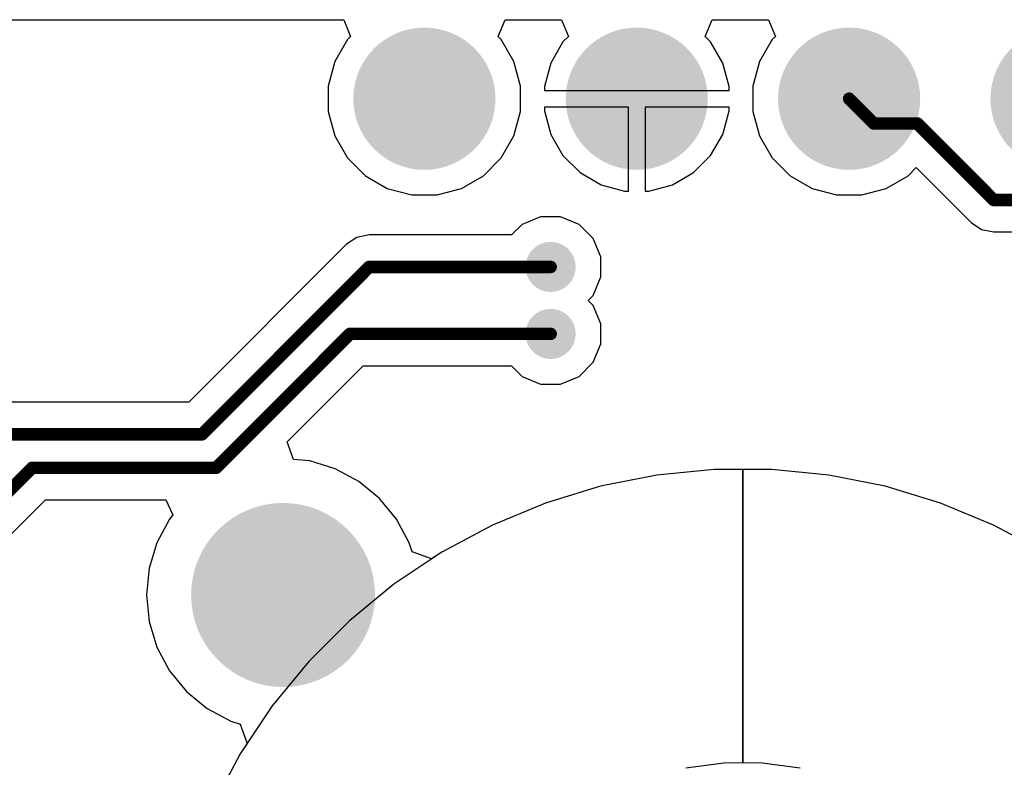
# Model space of a CAD drawing. Header units: inches. Extents: x 0.3 to 40.7, y 0.3 to 25.1.
# Tile 3 of 4: x 11.9 to 23.6, y 16.1 to 25.1. Entities that reach past the tile are written whole.
import ezdxf

# ---------------------------------------------------------------- set-up
doc = ezdxf.new("R2010")
doc.units = ezdxf.units.IN
for name, color, linetype in [('Pad Holes', 156, 'Continuous'), ('TOP', 1, 'Continuous'), ('Via Holes', 16, 'Continuous')]:
    doc.layers.add(name, color=color, linetype=linetype)

# ---------------------------------------------------------------- blocks, each defined once
blk = doc.blocks.new('PIN_HEADER_2_54___VERT__1_4POS_F_________1_2173')
at = {"layer": 'Pad Holes'}
h = blk.add_hatch(color=7, dxfattribs=at)
edge = h.paths.add_edge_path()
edge.add_arc((-3.81, 0), 0.499999, 0, 360)
h = blk.add_hatch(color=7, dxfattribs=at)
edge = h.paths.add_edge_path()
edge.add_arc((-1.27, 0), 0.499999, 0, 360)
h = blk.add_hatch(color=7, dxfattribs=at)
edge = h.paths.add_edge_path()
edge.add_arc((1.27, 0), 0.499999, 0, 360)
h = blk.add_hatch(color=7, dxfattribs=at)
edge = h.paths.add_edge_path()
edge.add_arc((3.81, 0), 0.499999, 0, 360)
at = {"layer": 'TOP'}
h = blk.add_hatch(color=1, dxfattribs=at)
edge = h.paths.add_edge_path()
edge.add_arc((-3.81, 0), 0.8499983, 0, 360)
h = blk.add_hatch(color=1, dxfattribs=at)
edge = h.paths.add_edge_path()
edge.add_arc((-1.27, 0), 0.8499983, 0, 360)
h = blk.add_hatch(color=1, dxfattribs=at)
edge = h.paths.add_edge_path()
edge.add_arc((1.27, 0), 0.8499983, 0, 360)
h = blk.add_hatch(color=1, dxfattribs=at)
edge = h.paths.add_edge_path()
edge.add_arc((3.81, 0), 0.8499983, 0, 360)

msp = doc.modelspace()

# ---------------------------------------------------------------- hatches: boundary and pattern name
at = {"layer": 'Pad Holes'}
h = msp.add_hatch(color=7, dxfattribs=at)
edge = h.paths.add_edge_path()
edge.add_arc((15.00002588, 18.18000936), 1.10000034, 0, 360)
at = {"layer": 'TOP'}
h = msp.add_hatch(color=1, dxfattribs=at)
edge = h.paths.add_edge_path()
edge.add_arc((18.19999916, 22.09999898), 0.2999994, 0, 360)
h = msp.add_hatch(color=1, dxfattribs=at)
edge = h.paths.add_edge_path()
edge.add_arc((18.19999916, 21.30000058), 0.2999994, 0, 360)
h = msp.add_hatch(color=1, dxfattribs=at)
edge = h.paths.add_edge_path()
edge.add_arc((15.00002588, 18.18000936), 1.00000054, 0, 360)
at = {"layer": 'Via Holes'}
h = msp.add_hatch(color=7, dxfattribs=at)
edge = h.paths.add_edge_path()
edge.add_arc((18.19999916, 22.09999898), 0.1499997, 0, 360)
h = msp.add_hatch(color=7, dxfattribs=at)
edge = h.paths.add_edge_path()
edge.add_arc((18.19999916, 21.30000058), 0.1499997, 0, 360)

# ---------------------------------------------------------------- linework, layer by layer
at = {"layer": 'TOP'}
for p, q in [((4.50001132, 25.05414598), (15.72498506, 25.05415106)), ((15.72498506, 25.05415106), (15.80782716, 24.85414892)), ((17.57223054, 24.85415146), (17.65507518, 25.05415106)), ((17.65507518, 25.05415106), (18.33003446, 25.05415106)), ((18.33003446, 25.05415106), (18.4128791, 24.85415146)), ((20.04718114, 24.85415146), (20.13002324, 25.05415106)), ((20.13002324, 25.05415106), (20.8049876, 25.0541536)), ((20.8049876, 25.0541536), (20.8878297, 24.85415146)), ((15.80782716, 24.85414892), (15.76980336, 24.81612512)), ((17.61025688, 24.81612512), (17.57223054, 24.85415146)), ((18.4128791, 24.85415146), (18.3466105, 24.78788286)), ((20.11344974, 24.78788286), (20.04718114, 24.85415146)), ((20.8878297, 24.85415146), (20.84980336, 24.81612512)), ((15.76980336, 24.81612512), (15.61840158, 24.55389298)), ((17.76165866, 24.55389298), (17.61025688, 24.81612512)), ((18.3466105, 24.78788286), (18.20126662, 24.53613838)), ((20.25879362, 24.53613838), (20.11344974, 24.78788286)), ((20.84980336, 24.81612512), (20.69840158, 24.55389298)), ((15.61840158, 24.55389298), (15.54003242, 24.26140944)), ((17.84002782, 24.26140944), (17.76165866, 24.55389298)), ((18.20126662, 24.53613838), (18.12603182, 24.25535408)), ((20.33402842, 24.25535408), (20.25879362, 24.53613838)), ((20.69840158, 24.55389298), (20.62003242, 24.26140944)), ((15.54003242, 24.26140944), (15.54003242, 23.95861096)), ((17.84002782, 23.95861096), (17.84002782, 24.26140944)), ((20.62003242, 24.26140944), (20.62003242, 23.95861096)), ((18.12603182, 24.25535408), (18.12603182, 24.21001)), ((18.12603182, 24.21001), (20.33402842, 24.21001)), ((20.33402842, 24.21001), (20.33402842, 24.25535408)), ((15.54003242, 23.95861096), (15.61840158, 23.66612742)), ((17.76165866, 23.66612742), (17.84002782, 23.95861096)), ((19.13003032, 24.0100104), (18.12603182, 24.0100104)), ((18.12603182, 24.0100104), (18.12603182, 23.96466632)), ((18.12603182, 23.96466632), (18.20126662, 23.68388202)), ((19.13003032, 23.0060119), (19.13003032, 24.0100104)), ((20.33402842, 24.0100104), (19.33002992, 24.0100104)), ((19.33002992, 24.0100104), (19.33002992, 23.0060119)), ((20.25879362, 23.68388202), (20.33402842, 23.96466632)), ((20.33402842, 23.96466632), (20.33402842, 24.0100104)), ((20.62003242, 23.95861096), (20.69840158, 23.66612742)), ((18.20126662, 23.68388202), (18.3466105, 23.43213754)), ((20.11344974, 23.43213754), (20.25879362, 23.68388202)), ((15.61840158, 23.66612742), (15.76980336, 23.40389528)), ((17.61025688, 23.40389528), (17.76165866, 23.66612742)), ((20.69840158, 23.66612742), (20.84980336, 23.40389528)), ((15.76980336, 23.40389528), (15.9839152, 23.18978344)), ((17.39614504, 23.18978344), (17.61025688, 23.40389528)), ((18.3466105, 23.43213754), (18.55215746, 23.22659058)), ((19.90790278, 23.22659058), (20.11344974, 23.43213754)), ((20.84980336, 23.40389528), (21.0639152, 23.18978344)), ((18.55215746, 23.22659058), (18.80390194, 23.0812467)), ((19.6561583, 23.0812467), (19.90790278, 23.22659058)), ((22.47614504, 23.18978344), (22.57282252, 23.28646346)), ((22.57282252, 23.28646346), (23.22964366, 22.62964232)), ((15.9839152, 23.18978344), (16.24614734, 23.03838166)), ((17.1339129, 23.03838166), (17.39614504, 23.18978344)), ((18.80390194, 23.0812467), (19.08468624, 23.0060119)), ((19.375374, 23.0060119), (19.6561583, 23.0812467)), ((21.0639152, 23.18978344), (21.32614734, 23.03838166)), ((22.2139129, 23.03838166), (22.47614504, 23.18978344)), ((16.24614734, 23.03838166), (16.53863088, 22.9600125)), ((16.84142936, 22.9600125), (17.1339129, 23.03838166)), ((19.08468624, 23.0060119), (19.13003032, 23.0060119)), ((19.33002992, 23.0060119), (19.375374, 23.0060119)), ((21.32614734, 23.03838166), (21.61863088, 22.9600125)), ((21.92142936, 22.9600125), (22.2139129, 23.03838166)), ((16.53863088, 22.9600125), (16.84142936, 22.9600125)), ((21.61863088, 22.9600125), (21.92142936, 22.9600125)), ((18.08065218, 22.69999778), (17.86012684, 22.6086543)), ((18.31934614, 22.69999778), (18.08065218, 22.69999778)), ((18.53987148, 22.6086543), (18.31934614, 22.69999778)), ((23.22964366, 22.62964232), (23.35368456, 22.54675958)), ((17.86012684, 22.6086543), (17.73381518, 22.48234264)), ((18.70865448, 22.4398713), (18.53987148, 22.6086543)), ((23.35368456, 22.54675958), (23.50000126, 22.51765626)), ((23.50000126, 22.51765626), (30.34162842, 22.51765626)), ((15.8836233, 22.45323932), (15.7595824, 22.37035658)), ((16.02994, 22.48234264), (15.8836233, 22.45323932)), ((17.73381518, 22.48234264), (16.02994, 22.48234264)), ((18.79999796, 22.21934596), (18.70865448, 22.4398713)), ((15.7595824, 22.37035658), (13.87156992, 20.4823441)), ((18.79999796, 21.980652), (18.79999796, 22.21934596)), ((18.70865448, 21.76012666), (18.79999796, 21.980652)), ((18.6485276, 21.69999978), (18.70865448, 21.76012666)), ((18.70865448, 21.6398729), (18.6485276, 21.69999978)), ((18.79999796, 21.41934756), (18.70865448, 21.6398729)), ((18.79999796, 21.1806536), (18.79999796, 21.41934756)), ((18.70865448, 20.96012826), (18.79999796, 21.1806536)), ((15.04966764, 20.0089516), (15.95837296, 20.91765692)), ((15.95837296, 20.91765692), (17.73381518, 20.91765692)), ((17.73381518, 20.91765692), (17.86012684, 20.79134526)), ((18.53987148, 20.79134526), (18.70865448, 20.96012826)), ((17.86012684, 20.79134526), (18.08065218, 20.70000178)), ((18.31934614, 20.70000178), (18.53987148, 20.79134526)), ((18.08065218, 20.70000178), (18.31934614, 20.70000178)), ((13.87156992, 20.4823441), (11.69999946, 20.4823441)), ((15.1242014, 19.80064112), (15.04966764, 20.0089516)), ((15.31858252, 19.78149714), (15.1242014, 19.80064112)), ((15.62489382, 19.68857632), (15.31858252, 19.78149714)), ((15.9071945, 19.53768508), (15.62489382, 19.68857632)), ((20.15613698, 19.68001144), (19.47167048, 19.6125973)), ((20.15613698, 19.68001144), (19.47167048, 19.6125973)), ((20.50002504, 19.68001144), (20.15613698, 19.68001144)), ((20.84391056, 19.68001144), (20.15613698, 19.68001144)), ((20.50002504, 16.18001082), (20.50002504, 19.68001144)), ((20.50002504, 19.68001144), (20.50002504, 16.18001082)), ((20.84391056, 19.68001144), (20.50002504, 19.68001144)), ((20.50002504, 19.68001144), (20.50002504, 19.68001144)), ((21.52837706, 19.6125973), (20.84391056, 19.68001144)), ((21.52837706, 19.6125973), (20.84391056, 19.68001144)), ((19.47167048, 19.6125973), (18.79710998, 19.47841672)), ((19.47167048, 19.6125973), (18.79710998, 19.47841672)), ((22.20293756, 19.47841672), (21.52837706, 19.6125973)), ((22.20293756, 19.47841672), (21.52837706, 19.6125973)), ((16.15463368, 19.33461716), (15.9071945, 19.53768508)), ((18.79710998, 19.47841672), (18.13895026, 19.27876764)), ((18.79710998, 19.47841672), (18.13895026, 19.27876764)), ((22.86109728, 19.27876764), (22.20293756, 19.47841672)), ((22.86109728, 19.27876764), (22.20293756, 19.47841672)), ((8.97035798, 16.12964262), (12.15837294, 19.31765758)), ((12.15837294, 19.31765758), (13.5976106, 19.31765758)), ((13.5976106, 19.31765758), (13.68312224, 19.13685784)), ((16.3577016, 19.08717798), (16.15463368, 19.33461716)), ((18.13895026, 19.27876764), (17.50352862, 19.01556776)), ((18.13895026, 19.27876764), (17.50352862, 19.01556776)), ((23.49651892, 19.01556776), (22.86109728, 19.27876764)), ((23.49651892, 19.01556776), (22.86109728, 19.27876764)), ((13.64235016, 19.08717798), (13.49145892, 18.8048773)), ((13.68312224, 19.13685784), (13.64235016, 19.08717798)), ((16.50859284, 18.8048773), (16.3577016, 19.08717798)), ((17.50352862, 19.01556776), (16.89696392, 18.691352)), ((17.50352862, 19.01556776), (16.89696392, 18.691352)), ((24.10308362, 18.691352), (23.49651892, 19.01556776)), ((24.10308362, 18.691352), (23.49651892, 19.01556776)), ((13.49145892, 18.8048773), (13.3985381, 18.498566)), ((16.54200908, 18.69472004), (16.50859284, 18.8048773)), ((16.89696392, 18.691352), (16.32509816, 18.30924456)), ((16.7764587, 18.61083146), (16.54200908, 18.69472004)), ((16.89696392, 18.691352), (16.7764587, 18.61083146)), ((13.3985381, 18.498566), (13.36716402, 18.18000936)), ((16.32509816, 18.30924456), (15.7934406, 17.87292336)), ((13.36716402, 18.18000936), (13.3985381, 17.86145272)), ((13.3985381, 17.86145272), (13.49145892, 17.55514142)), ((15.7934406, 17.87292336), (15.30710934, 17.3865921)), ((13.49145892, 17.55514142), (13.64235016, 17.27284074)), ((15.30710934, 17.3865921), (14.87078814, 16.85493454)), ((13.64235016, 17.27284074), (13.84541808, 17.02540156)), ((13.84541808, 17.02540156), (14.09285726, 16.82233364)), ((14.87078814, 16.85493454), (14.4886807, 16.28306878)), ((14.09285726, 16.82233364), (14.37515794, 16.6714424)), ((14.37515794, 16.6714424), (14.4853152, 16.63802616)), ((14.4853152, 16.63802616), (14.56920124, 16.40357654)), ((14.56920124, 16.40357654), (14.4886807, 16.28306878)), ((14.4886807, 16.28306878), (14.16446494, 15.67650408)), ((14.4886807, 16.28306878), (14.16446494, 15.67650408)), ((19.817207, 16.11275924), (20.27111262, 16.17251528)), ((20.27111262, 16.17251528), (20.50002504, 16.18001082)), ((20.50002504, 16.18001082), (20.50002504, 16.18001082)), ((20.50002504, 16.18001082), (20.72893492, 16.17251528)), ((20.72893492, 16.17251528), (21.18284054, 16.11275924))]:
    msp.add_line(p, q, dxfattribs=at)
at = {"layer": 'TOP', "const_width": 0.1499997}
for points in [[(21.77003012, 24.1100102), (22.06660814, 23.81343218)], [(22.06660814, 23.81343218), (22.586569, 23.81343218)], [(22.586569, 23.81343218), (23.50000126, 22.89999992)], [(23.50000126, 22.89999992), (30.49999996, 22.89999992)], [(14.02994146, 20.10000044), (16.02994, 22.09999898)], [(16.02994, 22.09999898), (18.19999916, 22.09999898)], [(14.20000208, 19.70000124), (15.80000142, 21.30000058)], [(15.80000142, 21.30000058), (18.19999916, 21.30000058)], [(11.69999946, 20.10000044), (14.02994146, 20.10000044)], [(8.700000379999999, 16.40000022), (12.0000014, 19.70000124)], [(12.0000014, 19.70000124), (14.20000208, 19.70000124)]]:
    msp.add_lwpolyline(points, dxfattribs=at)
at = {"layer": 'TOP', "const_width": 0.07499858}
for points in [[(21.73252956, 24.1100102, 1), (21.80753068, 24.1100102, 1)], [(22.02910758, 23.81343218, 1), (22.1041087, 23.81343218, 1)], [(22.02910758, 23.81343218, 1), (22.1041087, 23.81343218, 1)], [(22.54906844, 23.81343218, 1), (22.62406956, 23.81343218, 1)], [(22.54906844, 23.81343218, 1), (22.62406956, 23.81343218, 1)], [(23.4625007, 22.89999992, 1), (23.53750182, 22.89999992, 1)], [(23.4625007, 22.89999992, 1), (23.53750182, 22.89999992, 1)], [(15.99243944, 22.09999898, 1), (16.06744056, 22.09999898, 1)], [(15.99243944, 22.09999898, 1), (16.06744056, 22.09999898, 1)], [(18.1624986, 22.09999898, 1), (18.23749972, 22.09999898, 1)], [(15.76250086, 21.30000058, 1), (15.83750198, 21.30000058, 1)], [(15.76250086, 21.30000058, 1), (15.83750198, 21.30000058, 1)], [(18.1624986, 21.30000058, 1), (18.23749972, 21.30000058, 1)], [(13.9924409, 20.10000044, 1), (14.06744202, 20.10000044, 1)], [(13.9924409, 20.10000044, 1), (14.06744202, 20.10000044, 1)], [(11.96250084, 19.70000124, 1), (12.03750196, 19.70000124, 1)], [(11.96250084, 19.70000124, 1), (12.03750196, 19.70000124, 1)], [(14.16250152, 19.70000124, 1), (14.23750264, 19.70000124, 1)], [(14.16250152, 19.70000124, 1), (14.23750264, 19.70000124, 1)]]:
    msp.add_lwpolyline(points, format="xyb", close=True, dxfattribs=at)

# ---------------------------------------------------------------- block references
msp.add_blockref('PIN_HEADER_2_54___VERT__1_4POS_F_________1_2173', (20.50003012, 24.1100102))

doc.saveas('drawing.dxf')
